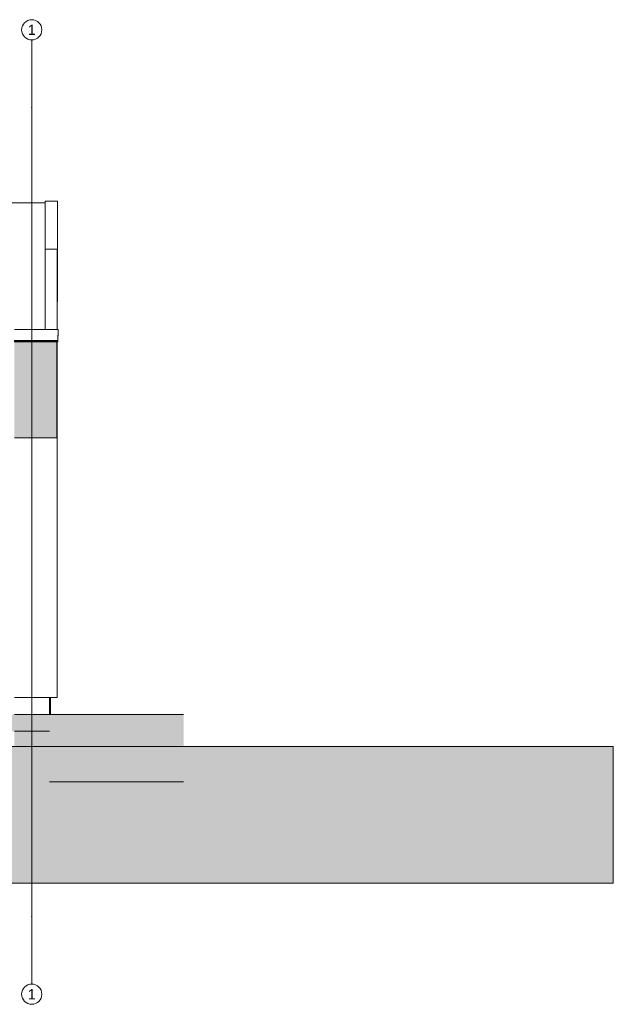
# Model space of a CAD drawing. Header units: millimetres. Extents: x -47038 to 86296, y -75637 to 48966.
# Tile 174 of 174: x 74641 to 83449, y 31480 to 46080. Entities that reach past the tile are written whole.
import ezdxf
from ezdxf.enums import TextEntityAlignment as Align

# ---------------------------------------------------------------- set-up
doc = ezdxf.new("R2010")
doc.units = ezdxf.units.MM
doc.linetypes.add('Wipeout_Contour', pattern=[1000, 0, -1000])
for name, color, linetype, lineweight, true_color in [('00 - SUFIT Z BLACHY_Nr_pióra__95', 7, 'Continuous', 20, 0x7c7c7c), ('0_Nr_pióra__95', 7, 'Continuous', 20, 0x7c7c7c), ('131-Z Drogi_Nr_pióra__95', 7, 'Continuous', 20, 0x7c7c7c), ('280-A Dachy Powłoki_Nr_pióra__95', 7, 'Continuous', 20, 0x7c7c7c), ('410-K Osie główne_Nr_pióra__95', 7, 'Continuous', 20, 0x7c7c7c), ('420-K Ściany_Nr_pióra__95', 7, 'Continuous', 20, 0x7c7c7c), ('460 - Stropy_Nr_pióra__95', 7, 'Continuous', 20, 0x7c7c7c)]:
    doc.layers.add(name, color=color, linetype=linetype, lineweight=lineweight, true_color=true_color)
doc.layers.add('410-K Osie główne_Nr_pióra__1', color=7, linetype='Continuous', lineweight=20)
doc.layers.add('XREF', color=8, linetype='Continuous', lineweight=9)
doc.layers.add('420-K Ściany', color=7, linetype='Continuous')
doc.styles.add('STYL_AUTOMATYCZNY_2', font='arial.ttf', dxfattribs={"width": 0.95})

# ---------------------------------------------------------------- blocks, each defined once
blk = doc.blocks.new('ElemPrzekroju_145_1', base_point=(5044, -99.4))
at = {"layer": '420-K Ściany_Nr_pióra__95', "linetype": 'Continuous', "lineweight": 20, "true_color": 0x7c7c7c}
for points in [[(5024.5, -124.5), (4984.5, -124.5), (4984.5, -259.4), (5024.5, -259.4)], [(5024.5, -124.4), (5024.5, -124.5), (5024.5, -259.4), (5024.6, -259.4), (5024.6, -124.4)], [(5034.6, -124.4), (5024.6, -124.4), (5024.6, -259.4), (5034.6, -259.4)], [(5036.6, -124.4), (5034.6, -124.4), (5034.6, -259.4), (5036.6, -259.4)]]:
    blk.add_hatch(color=8, dxfattribs=at).paths.add_polyline_path(points)
at = {"layer": '420-K Ściany_Nr_pióra__95', "color": 8, "linetype": 'Continuous', "lineweight": 25, "true_color": 0x7c7c7c}
for p, q in [((5037.6, -74.4), (5037.6, -99.4)), ((5037.6, -199.4), (5037.6, -259.4)), ((5036.6, -259.4), (5037.6, -259.4))]:
    blk.add_line(p, q, dxfattribs=at)
at = {"layer": '420-K Ściany_Nr_pióra__95', "color": 8, "linetype": 'Continuous', "lineweight": 20, "true_color": 0x7c7c7c}
for p, q in [((4984.5, -152.5), (4984.5, -259.4)), ((5036.6, -199.4), (5036.6, -259.4)), ((5024.5, -259.4), (4984.5, -259.4)), ((5024.6, -259.4), (5024.5, -259.4))]:
    blk.add_line(p, q, dxfattribs=at)
at = {"layer": '420-K Ściany_Nr_pióra__95', "color": 8, "linetype": 'Continuous', "lineweight": 20, "true_color": 0x7c7c7c, "flags": 128}
blk.add_lwpolyline([(5036.6, -259.4), (5034.6, -259.4), (5024.6, -259.4)], dxfattribs=at)
blk = doc.blocks.new('A$C67FE79C0')
at = {"layer": '00 - SUFIT Z BLACHY_Nr_pióra__95', "linetype": 'Continuous', "lineweight": 5}
for points in [[(2970.8, 554.2), (2970.8, 552.2), (2971.4, 552.2), (2971.4, 552.8), (3034.4, 552.8), (3034.4, 552.2), (3035.8, 552.2), (3035.8, 554.2)], [(2971.4, 552.8), (2971.4, 470), (3034.4, 470), (3034.4, 552.8)]]:
    blk.add_hatch(color=8, dxfattribs=at).paths.add_polyline_path(points)
at = {"layer": '420-K Ściany_Nr_pióra__95', "linetype": 'Continuous', "lineweight": 5}
blk.add_hatch(color=8, dxfattribs=at).paths.add_polyline_path([(2971.4, 410), (3034.4, 410), (3034.4, 470), (2971.4, 470)])
at = {"layer": '460 - Stropy_Nr_pióra__95', "linetype": 'Continuous', "lineweight": 5}
for points in [[(2768.8, -10), (3023.5, -10), (3023.5, 0), (2768.8, 0)], [(-27.8, -25), (-15.7, -25), (-15.7, -25), (24.3, -25), (2971.4, -25), (3011.4, -25), (3011.4, -25), (3023.5, -25), (3023.5, -10), (2768.8, -10), (2768.8, -15), (668.8, -15), (668.8, -10), (-27.8, -10)]]:
    blk.add_hatch(color=8, dxfattribs=at).paths.add_polyline_path(points)
at = {"layer": '00 - SUFIT Z BLACHY_Nr_pióra__95', "color": 8, "linetype": 'Continuous', "lineweight": 5}
for p, q in [((3017.1, 750), (3017.1, 760.7)), ((3017.1, 760.7), (3035.1, 760.7)), ((3035.1, 760.7), (3035.1, 690)), ((3035.5, 682.5), (3035.1, 760.7)), ((3017.1, 690), (3034.8, 690)), ((3035.1, 690), (3017.1, 690)), ((3035.5, 611.8), (3035.1, 690)), ((3035.5, 682.5), (3035.5, 611.8)), ((3035.5, 611.8), (3034.8, 611.8)), ((2983, 570.7), (2971.4, 570.7)), ((3036.4, 570.7), (2983, 570.7)), ((3035.8, 554.2), (3036.4, 570.7)), ((3036.4, 568.7), (3036.4, 570.7)), ((3035.8, 552.2), (3036.4, 568.7)), ((3035.8, 554.2), (2970.8, 554.2)), ((3035.8, 552.2), (2970.8, 552.2)), ((3034.4, 552.8), (2971.4, 552.8)), ((3034.4, 552.8), (3034.4, 470)), ((3034.8, 470), (3034.8, 552.2)), ((3035.8, 554.2), (3035.8, 552.2))]:
    blk.add_line(p, q, dxfattribs=at)
at = {"layer": '0_Nr_pióra__95', "color": 8, "linetype": 'Continuous', "lineweight": 5}
for p, q in [((3034.4, 410), (2971.4, 410)), ((3034.4, 410), (3034.6, 410)), ((3034.6, 410), (3034.6, 25)), ((3011.6, 25), (2971.6, 25)), ((3011.6, 25), (3011.7, 25)), ((3011.7, 25), (3021.7, 25)), ((3021.7, 25), (3023.7, 25)), ((3034.6, 25), (3023.7, 25)), ((3023.7, 25), (3023.7, 0))]:
    blk.add_line(p, q, dxfattribs=at)
at = {"layer": '0_Nr_pióra__95', "color": 8, "linetype": 'Continuous', "lineweight": 5, "flags": 128}
blk.add_lwpolyline([(2971.4, -25), (3011.4, -25), (3011.5, -25), (3021.5, -25), (3023.5, -25)], dxfattribs=at)
at = {"layer": '131-Z Drogi_Nr_pióra__95', "color": 8, "linetype": 'Continuous', "lineweight": 5}
blk.add_line((3222.4, 0), (3023.5, 0), dxfattribs=at)
at = {"layer": '280-A Dachy Powłoki_Nr_pióra__95', "color": 8, "linetype": 'Continuous', "lineweight": 5}
for p, q in [((3016.8, 756.6), (3017.1, 756.6)), ((3017.1, 755.1), (3016.8, 755.1))]:
    blk.add_line(p, q, dxfattribs=at)
at = {"layer": '410-K Osie główne_Nr_pióra__95', "color": 8, "linetype": 'Continuous', "lineweight": 5}
for p, q in [((2997.1, 900), (2997.1, 1000)), ((2997.1, -300), (2997.1, -400))]:
    blk.add_line(p, q, dxfattribs=at)
for centre in [(2997.1, 1015), (2997.1, -415)]:
    blk.add_circle(centre, 15, dxfattribs=at)
for p in [(2997.1, 900), (2997.1, 900), (2997.1, -300), (2997.1, -300)]:
    blk.add_point(p, dxfattribs=at)
at = {"layer": '420-K Ściany_Nr_pióra__95', "color": 8, "linetype": 'Continuous', "lineweight": 5}
for p, q in [((3016.8, 758.7), (2775.1, 758.7)), ((3016.8, 750), (3016.8, 758.7)), ((3016.8, 570.7), (3016.8, 750)), ((3016.8, 750), (3017.1, 750)), ((3017.1, 690), (3017.1, 570.7)), ((3034.8, 570.7), (3034.8, 690)), ((3034.8, 25), (3034.8, 552.2)), ((3034.4, 470), (3034.4, 410)), ((3034.8, 25), (3034.8, 470)), ((3034.8, 25), (3034.6, 25)), ((3034.8, 25), (3034.8, 25))]:
    blk.add_line(p, q, dxfattribs=at)
at = {"layer": '460 - Stropy_Nr_pióra__95', "color": 8, "linetype": 'Continuous', "lineweight": 5}
blk.add_line((3023.5, 0), (2971.4, 0), dxfattribs=at)
at = {"layer": '420-K Ściany', "color": 8, "lineweight": 5}
blk.add_blockref('ElemPrzekroju_145_1', (3030.9, 0), dxfattribs=at)
at = {"layer": '410-K Osie główne_Nr_pióra__1', "color": 8, "lineweight": 5, "style": 'STYL_AUTOMATYCZNY_2'}
for p in [(2997.1, 1022.5), (2997.1, -407.5)]:
    blk.add_text('1', height=15, dxfattribs=at).set_placement(p, align=Align.TOP_CENTER)
at = {"color": 8, "linetype": 'Wipeout_Contour', "lineweight": 5, "ltscale": 14867.230733}
blk.add_wipeout([(3860, -47.9), (-482, -47.9), (-482, -250.2), (3860, -250.2)], dxfattribs=at)
at = {"layer": '0_Nr_pióra__95', "linetype": 'Continuous', "lineweight": 5}
h = blk.add_hatch(dxfattribs=at)
h.set_pattern_fill('Grunt_0001', color=8, style=0, pattern_type=2)
h.set_pattern_definition([(45, (3030.926, 5e-13), (-27.57716, 27.57716), []), (45, (3021.73, 9.19), (-55.1543, 55.1543), []), (45, (3012.54, 18.385), (-55.1543, 55.1543), []), (135, (3003.349, 27.577), (9.19239, 9.19239), [39, -39])])
h.paths.add_polyline_path([(3860, -47.9), (-482, -47.9), (-482, -250.2), (3860, -250.2)])
at = {"layer": '131-Z Drogi_Nr_pióra__95', "linetype": 'Continuous', "lineweight": 5}
blk.add_hatch(color=8, dxfattribs=at).paths.add_polyline_path([(3222.4, 0), (3023.5, 0), (3023.5, -100), (3222.4, -100)])
at = {"layer": '0_Nr_pióra__95', "color": 8, "linetype": 'Continuous', "lineweight": 5, "flags": 128}
blk.add_lwpolyline([(3860, -47.9), (-482, -47.9), (-482, -250.2), (3860, -250.2)], close=True, dxfattribs=at)
at = {"layer": '131-Z Drogi_Nr_pióra__95', "color": 8, "linetype": 'Continuous', "lineweight": 5}
blk.add_line((3222.4, -100), (3023.5, -100), dxfattribs=at)
at = {"layer": '410-K Osie główne_Nr_pióra__95', "color": 8, "linetype": 'Continuous', "lineweight": 5}
blk.add_line((2997.1, 900), (2997.1, -300), dxfattribs=at)

msp = doc.modelspace()

# ---------------------------------------------------------------- block references
at = {"layer": 'XREF', "xscale": 10, "yscale": 10, "zscale": 10, "rotation": 360}
msp.add_blockref('A$C67FE79C0', (44849, 35780), dxfattribs=at)

doc.saveas('drawing.dxf')
